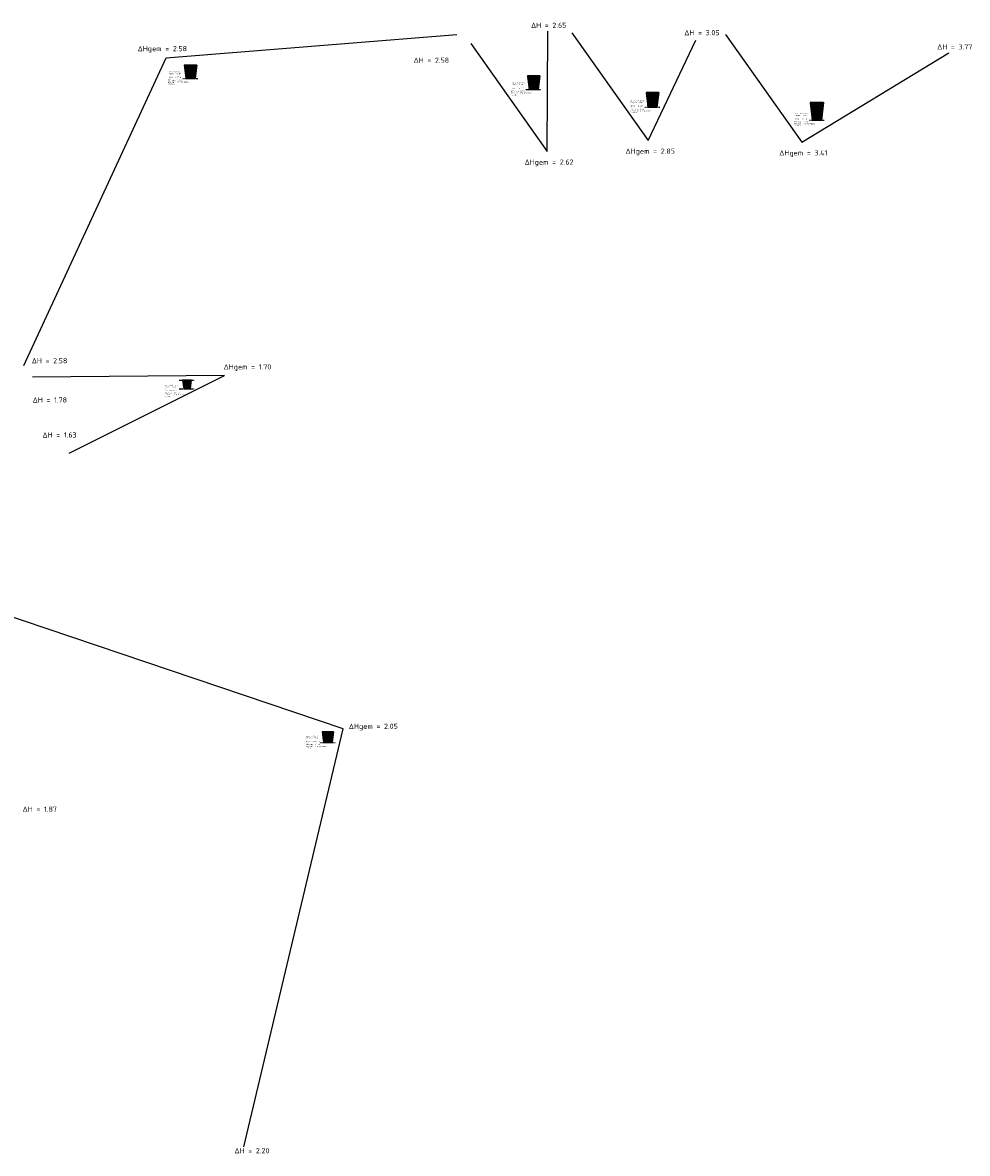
# Model space of a CAD drawing. Header units: metres. Extents: x 187507 to 188141, y 322449 to 323250.
# Tile 4 of 5: x 187642 to 187824, y 323031 to 323250. Entities that reach past the tile are written whole.
import ezdxf

# ---------------------------------------------------------------- set-up
doc = ezdxf.new("R2010")
doc.units = ezdxf.units.M
doc.linetypes.add('DASHED2', pattern=[0.375, 0.25, -0.125])
doc.layers.get('0').update_dxf_attribs({"lineweight": 25})
doc.layers.get('Defpoints').update_dxf_attribs({"lineweight": 25})
doc.layers.add('X-XX-AL-HOEVEELHEDEN-G', color=10, linetype='Continuous')
doc.styles.add('NLCS-ISO-M50-T25', font='NLCS-ISO.ttf')
doc.styles.get("Standard").update_dxf_attribs({"font": 'NLCS-ISO.ttf'})
doc.dimstyles.new('NLCS-M50-T25-SCHRAP_X_L3_H1', dxfattribs={"dimscale": 0.05, "dimtxt": 2.5, "dimasz": 1.4, "dimexe": 2, "dimexo": 2, "dimgap": 0.7, "dimtad": 1, "dimzin": 0, "dimdsep": 46, "dimtxsty": 'NLCS-ISO-M50-T25', "dimblk": 'OBLIQUE', "dimcen": 0, "dimdle": 2, "dimclrd": 256, "dimclre": 256, "dimclrt": 256, "dimadec": 1, "dimazin": 0, "dimtfac": 1, "dimtofl": 0, "dimtmove": 1, "dimatfit": 0, "dimldrblk": 'OBLIQUE', "dimfxl": 2, "dimfxlon": 1, "dimtfillclr": 254, "dimtolj": 1, "dimtzin": 0, "dimlwd": 18, "dimlwe": 18, "dimarcsym": 0})

# ---------------------------------------------------------------- blocks, each defined once
blk = doc.blocks.new('_Oblique')
at = {"color": 0, "linetype": 'ByBlock', "lineweight": -2}
blk.add_line((-0.5, -0.5), (0.5, 0.5), dxfattribs=at)
blk = doc.blocks.new('*D74')
at = {"linetype": 'Continuous', "lineweight": 18, "transparency": 16777216}
blk.add_line((187700.52, 323110.78), (187700.52, 323110.68), dxfattribs=at)
at = {"layer": 'Defpoints', "color": 0, "transparency": 16777216}
for p in [(187700.52, 323110.78), (187700.52, 323110.68), (187700.52, 323110.68)]:
    blk.add_point(p, dxfattribs=at)
at = {"lineweight": 18, "transparency": 16777216, "xscale": 0.05, "yscale": 0.05, "zscale": 0.05}
for p, rotation in [((187700.52, 323110.78), 90), ((187700.52, 323110.68), 270)]:
    blk.add_blockref('_Oblique', p, dxfattribs=dict(at, rotation=rotation))
at = {"transparency": 16777216, "insert": (187700.46, 323110.73), "char_height": 0.05, "attachment_point": 5, "rotation": 90, "style": 'NLCS-ISO-M50-T25'}
blk.add_mtext('\\A1;0.10', dxfattribs=at)
blk = doc.blocks.new('*D75')
at = {"linetype": 'Continuous', "lineweight": 18, "transparency": 16777216}
blk.add_line((187700.13, 323111.35), (187699.83, 323111.35), dxfattribs=at)
at = {"layer": 'Defpoints', "color": 0, "transparency": 16777216}
for p in [(187699.83, 323111.35), (187699.83, 323111.18), (187700.13, 323111.18)]:
    blk.add_point(p, dxfattribs=at)
at = {"lineweight": 18, "transparency": 16777216, "xscale": 0.05, "yscale": 0.05, "zscale": 0.05, "rotation": 180}
blk.add_blockref('_Oblique', (187699.83, 323111.35), dxfattribs=at)
at = {"lineweight": 18, "transparency": 16777216, "xscale": 0.05, "yscale": 0.05, "zscale": 0.05}
blk.add_blockref('_Oblique', (187700.13, 323111.35), dxfattribs=at)
at = {"transparency": 16777216, "insert": (187699.98, 323111.41), "char_height": 0.05, "attachment_point": 5, "style": 'NLCS-ISO-M50-T25'}
blk.add_mtext('\\A1;0.30', dxfattribs=at)
blk = doc.blocks.new('*D76')
at = {"linetype": 'Continuous', "lineweight": 18, "transparency": 16777216}
blk.add_line((187699.83, 323111.35), (187699.63, 323111.35), dxfattribs=at)
at = {"layer": 'Defpoints', "color": 0, "transparency": 16777216}
for p in [(187699.63, 323111.35), (187699.63, 323111.18), (187699.83, 323111.18)]:
    blk.add_point(p, dxfattribs=at)
at = {"lineweight": 18, "transparency": 16777216, "xscale": 0.05, "yscale": 0.05, "zscale": 0.05, "rotation": 180}
blk.add_blockref('_Oblique', (187699.63, 323111.35), dxfattribs=at)
at = {"lineweight": 18, "transparency": 16777216, "xscale": 0.05, "yscale": 0.05, "zscale": 0.05}
blk.add_blockref('_Oblique', (187699.83, 323111.35), dxfattribs=at)
at = {"transparency": 16777216, "insert": (187699.73, 323111.41), "char_height": 0.05, "attachment_point": 5, "style": 'NLCS-ISO-M50-T25'}
blk.add_mtext('\\A1;0.20', dxfattribs=at)
blk = doc.blocks.new('*D86')
at = {"linetype": 'Continuous', "lineweight": 18, "transparency": 16777216}
blk.add_line((187674.01, 323239.07), (187674.01, 323238.97), dxfattribs=at)
at = {"layer": 'Defpoints', "color": 0, "transparency": 16777216}
for p in [(187674.01, 323239.07), (187674.01, 323238.97), (187674.01, 323238.97)]:
    blk.add_point(p, dxfattribs=at)
at = {"lineweight": 18, "transparency": 16777216, "xscale": 0.05, "yscale": 0.05, "zscale": 0.05}
for p, rotation in [((187674.01, 323239.07), 90), ((187674.01, 323238.97), 270)]:
    blk.add_blockref('_Oblique', p, dxfattribs=dict(at, rotation=rotation))
at = {"transparency": 16777216, "insert": (187673.95, 323239.02), "char_height": 0.05, "attachment_point": 5, "rotation": 90, "style": 'NLCS-ISO-M50-T25'}
blk.add_mtext('\\A1;0.10', dxfattribs=at)
blk = doc.blocks.new('*D87')
at = {"linetype": 'Continuous', "lineweight": 18, "transparency": 16777216}
blk.add_line((187673.57, 323239.69), (187673.27, 323239.69), dxfattribs=at)
at = {"layer": 'Defpoints', "color": 0, "transparency": 16777216}
for p in [(187673.27, 323239.69), (187673.27, 323239.52), (187673.57, 323239.52)]:
    blk.add_point(p, dxfattribs=at)
at = {"lineweight": 18, "transparency": 16777216, "xscale": 0.05, "yscale": 0.05, "zscale": 0.05, "rotation": 180}
blk.add_blockref('_Oblique', (187673.27, 323239.69), dxfattribs=at)
at = {"lineweight": 18, "transparency": 16777216, "xscale": 0.05, "yscale": 0.05, "zscale": 0.05}
blk.add_blockref('_Oblique', (187673.57, 323239.69), dxfattribs=at)
at = {"transparency": 16777216, "insert": (187673.42, 323239.75), "char_height": 0.05, "attachment_point": 5, "style": 'NLCS-ISO-M50-T25'}
blk.add_mtext('\\A1;0.30', dxfattribs=at)
blk = doc.blocks.new('*D88')
at = {"linetype": 'Continuous', "lineweight": 18, "transparency": 16777216}
blk.add_line((187673.27, 323239.69), (187673.07, 323239.69), dxfattribs=at)
at = {"layer": 'Defpoints', "color": 0, "transparency": 16777216}
for p in [(187673.07, 323239.69), (187673.07, 323239.52), (187673.27, 323239.52)]:
    blk.add_point(p, dxfattribs=at)
at = {"lineweight": 18, "transparency": 16777216, "xscale": 0.05, "yscale": 0.05, "zscale": 0.05, "rotation": 180}
blk.add_blockref('_Oblique', (187673.07, 323239.69), dxfattribs=at)
at = {"lineweight": 18, "transparency": 16777216, "xscale": 0.05, "yscale": 0.05, "zscale": 0.05}
blk.add_blockref('_Oblique', (187673.27, 323239.69), dxfattribs=at)
at = {"transparency": 16777216, "insert": (187673.17, 323239.75), "char_height": 0.05, "attachment_point": 5, "style": 'NLCS-ISO-M50-T25'}
blk.add_mtext('\\A1;0.20', dxfattribs=at)
blk = doc.blocks.new('*D89')
at = {"linetype": 'Continuous', "lineweight": 18, "transparency": 16777216}
blk.add_line((187672.88, 323179.46), (187673.18, 323179.46), dxfattribs=at)
at = {"layer": 'Defpoints', "color": 0, "transparency": 16777216}
for p in [(187672.88, 323179.23), (187673.18, 323179.46), (187673.18, 323179.23)]:
    blk.add_point(p, dxfattribs=at)
at = {"lineweight": 18, "transparency": 16777216, "xscale": 0.05, "yscale": 0.05, "zscale": 0.05, "rotation": 180}
blk.add_blockref('_Oblique', (187672.88, 323179.46), dxfattribs=at)
at = {"lineweight": 18, "transparency": 16777216, "xscale": 0.05, "yscale": 0.05, "zscale": 0.05}
blk.add_blockref('_Oblique', (187673.18, 323179.46), dxfattribs=at)
at = {"transparency": 16777216, "insert": (187673.03, 323179.52), "char_height": 0.05, "attachment_point": 5, "style": 'NLCS-ISO-M50-T25'}
blk.add_mtext('\\A1;0.30', dxfattribs=at)
blk = doc.blocks.new('*D91')
at = {"linetype": 'Continuous', "lineweight": 18, "transparency": 16777216}
blk.add_line((187673.33, 323179.07), (187673.33, 323178.97), dxfattribs=at)
at = {"layer": 'Defpoints', "color": 0, "transparency": 16777216}
for p in [(187673.33, 323179.07), (187673.33, 323178.97), (187673.33, 323178.97)]:
    blk.add_point(p, dxfattribs=at)
at = {"lineweight": 18, "transparency": 16777216, "xscale": 0.05, "yscale": 0.05, "zscale": 0.05}
for p, rotation in [((187673.33, 323179.07), 90), ((187673.33, 323178.97), 270)]:
    blk.add_blockref('_Oblique', p, dxfattribs=dict(at, rotation=rotation))
at = {"transparency": 16777216, "insert": (187673.27, 323179.02), "char_height": 0.05, "attachment_point": 5, "rotation": 90, "style": 'NLCS-ISO-M50-T25'}
blk.add_mtext('\\A1;0.10', dxfattribs=at)
blk = doc.blocks.new('*D90')
at = {"linetype": 'Continuous', "lineweight": 18, "transparency": 16777216}
blk.add_line((187672.88, 323179.46), (187672.68, 323179.46), dxfattribs=at)
at = {"layer": 'Defpoints', "color": 0, "transparency": 16777216}
for p in [(187672.68, 323179.46), (187672.68, 323179.23), (187672.88, 323179.23)]:
    blk.add_point(p, dxfattribs=at)
at = {"lineweight": 18, "transparency": 16777216, "xscale": 0.05, "yscale": 0.05, "zscale": 0.05, "rotation": 180}
blk.add_blockref('_Oblique', (187672.68, 323179.46), dxfattribs=at)
at = {"lineweight": 18, "transparency": 16777216, "xscale": 0.05, "yscale": 0.05, "zscale": 0.05}
blk.add_blockref('_Oblique', (187672.88, 323179.46), dxfattribs=at)
at = {"transparency": 16777216, "insert": (187672.78, 323179.52), "char_height": 0.05, "attachment_point": 5, "style": 'NLCS-ISO-M50-T25'}
blk.add_mtext('\\A1;0.20', dxfattribs=at)
blk = doc.blocks.new('*D113')
at = {"linetype": 'Continuous', "lineweight": 18, "transparency": 16777216}
blk.add_line((187795.03, 323231.02), (187795.03, 323230.92), dxfattribs=at)
at = {"layer": 'Defpoints', "color": 0, "transparency": 16777216}
for p in [(187795.03, 323231.02), (187795.03, 323230.92), (187795.03, 323230.92)]:
    blk.add_point(p, dxfattribs=at)
at = {"lineweight": 18, "transparency": 16777216, "xscale": 0.05, "yscale": 0.05, "zscale": 0.05}
for p, rotation in [((187795.03, 323231.02), 90), ((187795.03, 323230.92), 270)]:
    blk.add_blockref('_Oblique', p, dxfattribs=dict(at, rotation=rotation))
at = {"transparency": 16777216, "insert": (187794.97, 323230.97), "char_height": 0.05, "attachment_point": 5, "rotation": 90, "style": 'NLCS-ISO-M50-T25'}
blk.add_mtext('\\A1;0.10', dxfattribs=at)
blk = doc.blocks.new('*D114')
at = {"linetype": 'Continuous', "lineweight": 18, "transparency": 16777216}
blk.add_line((187794.59, 323231.63), (187794.29, 323231.63), dxfattribs=at)
at = {"layer": 'Defpoints', "color": 0, "transparency": 16777216}
for p in [(187794.29, 323231.63), (187794.29, 323231.46), (187794.59, 323231.46)]:
    blk.add_point(p, dxfattribs=at)
at = {"lineweight": 18, "transparency": 16777216, "xscale": 0.05, "yscale": 0.05, "zscale": 0.05, "rotation": 180}
blk.add_blockref('_Oblique', (187794.29, 323231.63), dxfattribs=at)
at = {"lineweight": 18, "transparency": 16777216, "xscale": 0.05, "yscale": 0.05, "zscale": 0.05}
blk.add_blockref('_Oblique', (187794.59, 323231.63), dxfattribs=at)
at = {"transparency": 16777216, "insert": (187794.44, 323231.69), "char_height": 0.05, "attachment_point": 5, "style": 'NLCS-ISO-M50-T25'}
blk.add_mtext('\\A1;0.30', dxfattribs=at)
blk = doc.blocks.new('*D115')
at = {"linetype": 'Continuous', "lineweight": 18, "transparency": 16777216}
blk.add_line((187794.29, 323231.63), (187794.09, 323231.63), dxfattribs=at)
at = {"layer": 'Defpoints', "color": 0, "transparency": 16777216}
for p in [(187794.09, 323231.63), (187794.09, 323231.46), (187794.29, 323231.46)]:
    blk.add_point(p, dxfattribs=at)
at = {"lineweight": 18, "transparency": 16777216, "xscale": 0.05, "yscale": 0.05, "zscale": 0.05, "rotation": 180}
blk.add_blockref('_Oblique', (187794.09, 323231.63), dxfattribs=at)
at = {"lineweight": 18, "transparency": 16777216, "xscale": 0.05, "yscale": 0.05, "zscale": 0.05}
blk.add_blockref('_Oblique', (187794.29, 323231.63), dxfattribs=at)
at = {"transparency": 16777216, "insert": (187794.19, 323231.69), "char_height": 0.05, "attachment_point": 5, "style": 'NLCS-ISO-M50-T25'}
blk.add_mtext('\\A1;0.20', dxfattribs=at)
blk = doc.blocks.new('*D116')
at = {"linetype": 'Continuous', "lineweight": 18, "transparency": 16777216}
blk.add_line((187763.27, 323233.49), (187763.27, 323233.39), dxfattribs=at)
at = {"layer": 'Defpoints', "color": 0, "transparency": 16777216}
for p in [(187763.27, 323233.49), (187763.27, 323233.39), (187763.27, 323233.39)]:
    blk.add_point(p, dxfattribs=at)
at = {"lineweight": 18, "transparency": 16777216, "xscale": 0.05, "yscale": 0.05, "zscale": 0.05}
for p, rotation in [((187763.27, 323233.49), 90), ((187763.27, 323233.39), 270)]:
    blk.add_blockref('_Oblique', p, dxfattribs=dict(at, rotation=rotation))
at = {"transparency": 16777216, "insert": (187763.21, 323233.44), "char_height": 0.05, "attachment_point": 5, "rotation": 90, "style": 'NLCS-ISO-M50-T25'}
blk.add_mtext('\\A1;0.10', dxfattribs=at)
blk = doc.blocks.new('*D117')
at = {"linetype": 'Continuous', "lineweight": 18, "transparency": 16777216}
blk.add_line((187762.83, 323234.1), (187762.53, 323234.1), dxfattribs=at)
at = {"layer": 'Defpoints', "color": 0, "transparency": 16777216}
for p in [(187762.53, 323234.1), (187762.53, 323233.93), (187762.83, 323233.93)]:
    blk.add_point(p, dxfattribs=at)
at = {"lineweight": 18, "transparency": 16777216, "xscale": 0.05, "yscale": 0.05, "zscale": 0.05, "rotation": 180}
blk.add_blockref('_Oblique', (187762.53, 323234.1), dxfattribs=at)
at = {"lineweight": 18, "transparency": 16777216, "xscale": 0.05, "yscale": 0.05, "zscale": 0.05}
blk.add_blockref('_Oblique', (187762.83, 323234.1), dxfattribs=at)
at = {"transparency": 16777216, "insert": (187762.68, 323234.16), "char_height": 0.05, "attachment_point": 5, "style": 'NLCS-ISO-M50-T25'}
blk.add_mtext('\\A1;0.30', dxfattribs=at)
blk = doc.blocks.new('*D118')
at = {"linetype": 'Continuous', "lineweight": 18, "transparency": 16777216}
blk.add_line((187762.53, 323234.1), (187762.33, 323234.1), dxfattribs=at)
at = {"layer": 'Defpoints', "color": 0, "transparency": 16777216}
for p in [(187762.33, 323234.1), (187762.33, 323233.93), (187762.53, 323233.93)]:
    blk.add_point(p, dxfattribs=at)
at = {"lineweight": 18, "transparency": 16777216, "xscale": 0.05, "yscale": 0.05, "zscale": 0.05, "rotation": 180}
blk.add_blockref('_Oblique', (187762.33, 323234.1), dxfattribs=at)
at = {"lineweight": 18, "transparency": 16777216, "xscale": 0.05, "yscale": 0.05, "zscale": 0.05}
blk.add_blockref('_Oblique', (187762.53, 323234.1), dxfattribs=at)
at = {"transparency": 16777216, "insert": (187762.43, 323234.16), "char_height": 0.05, "attachment_point": 5, "style": 'NLCS-ISO-M50-T25'}
blk.add_mtext('\\A1;0.20', dxfattribs=at)
blk = doc.blocks.new('*D119')
at = {"linetype": 'Continuous', "lineweight": 18, "transparency": 16777216}
blk.add_line((187740.31, 323236.95), (187740.31, 323236.85), dxfattribs=at)
at = {"layer": 'Defpoints', "color": 0, "transparency": 16777216}
for p in [(187740.31, 323236.95), (187740.31, 323236.85), (187740.31, 323236.85)]:
    blk.add_point(p, dxfattribs=at)
at = {"lineweight": 18, "transparency": 16777216, "xscale": 0.05, "yscale": 0.05, "zscale": 0.05}
for p, rotation in [((187740.31, 323236.95), 90), ((187740.31, 323236.85), 270)]:
    blk.add_blockref('_Oblique', p, dxfattribs=dict(at, rotation=rotation))
at = {"transparency": 16777216, "insert": (187740.25, 323236.9), "char_height": 0.05, "attachment_point": 5, "rotation": 90, "style": 'NLCS-ISO-M50-T25'}
blk.add_mtext('\\A1;0.10', dxfattribs=at)
blk = doc.blocks.new('*D120')
at = {"linetype": 'Continuous', "lineweight": 18, "transparency": 16777216}
blk.add_line((187739.87, 323237.57), (187739.57, 323237.57), dxfattribs=at)
at = {"layer": 'Defpoints', "color": 0, "transparency": 16777216}
for p in [(187739.57, 323237.57), (187739.57, 323237.4), (187739.87, 323237.4)]:
    blk.add_point(p, dxfattribs=at)
at = {"lineweight": 18, "transparency": 16777216, "xscale": 0.05, "yscale": 0.05, "zscale": 0.05, "rotation": 180}
blk.add_blockref('_Oblique', (187739.57, 323237.57), dxfattribs=at)
at = {"lineweight": 18, "transparency": 16777216, "xscale": 0.05, "yscale": 0.05, "zscale": 0.05}
blk.add_blockref('_Oblique', (187739.87, 323237.57), dxfattribs=at)
at = {"transparency": 16777216, "insert": (187739.72, 323237.63), "char_height": 0.05, "attachment_point": 5, "style": 'NLCS-ISO-M50-T25'}
blk.add_mtext('\\A1;0.30', dxfattribs=at)
blk = doc.blocks.new('*D121')
at = {"linetype": 'Continuous', "lineweight": 18, "transparency": 16777216}
blk.add_line((187739.57, 323237.57), (187739.37, 323237.57), dxfattribs=at)
at = {"layer": 'Defpoints', "color": 0, "transparency": 16777216}
for p in [(187739.37, 323237.57), (187739.37, 323237.4), (187739.57, 323237.4)]:
    blk.add_point(p, dxfattribs=at)
at = {"lineweight": 18, "transparency": 16777216, "xscale": 0.05, "yscale": 0.05, "zscale": 0.05, "rotation": 180}
blk.add_blockref('_Oblique', (187739.37, 323237.57), dxfattribs=at)
at = {"lineweight": 18, "transparency": 16777216, "xscale": 0.05, "yscale": 0.05, "zscale": 0.05}
blk.add_blockref('_Oblique', (187739.57, 323237.57), dxfattribs=at)
at = {"transparency": 16777216, "insert": (187739.47, 323237.63), "char_height": 0.05, "attachment_point": 5, "style": 'NLCS-ISO-M50-T25'}
blk.add_mtext('\\A1;0.20', dxfattribs=at)

msp = doc.modelspace()

# ---------------------------------------------------------------- hatches: boundary and pattern name
at = {"layer": 'X-XX-AL-HOEVEELHEDEN-G'}
h = msp.add_hatch(dxfattribs=at)
h.set_pattern_fill('ANSI37', color=256, scale=0.05)
h.set_pattern_definition([(45, (39.05262, 637.61411), (-0.11225320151, 0.11225320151), []), (135, (39.05262, 637.61411), (-0.11225320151, -0.11225320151), [])])
h.paths.add_polyline_path([(187672.813, 323241.551), (187673.135, 323238.971), (187674.892, 323238.971), (187675.215, 323241.551)])
h = msp.add_hatch(dxfattribs=at)
h.set_pattern_fill('ANSI37', color=256, scale=0.05)
h.set_pattern_definition([(45, (105.35084, 635.49361), (-0.11225320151, 0.11225320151), []), (135, (105.35084, 635.49361), (-0.11225320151, -0.11225320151), [])])
h.paths.add_polyline_path([(187739.106, 323239.47), (187739.434, 323236.85), (187741.19, 323236.85), (187741.519, 323239.47)])
h = msp.add_hatch(dxfattribs=at)
h.set_pattern_fill('ANSI37', color=256, scale=0.05)
h.set_pattern_definition([(45, (128.31139, 632.03187), (-0.11225320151, 0.11225320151), []), (135, (128.31139, 632.03187), (-0.11225320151, -0.11225320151), [])])
h.paths.add_polyline_path([(187762.038, 323236.238), (187762.394, 323233.388), (187764.151, 323233.388), (187764.509, 323236.238)])
h = msp.add_hatch(dxfattribs=at)
h.set_pattern_fill('ANSI37', color=256, scale=0.05)
h.set_pattern_definition([(45, (160.07124, 629.55883), (-0.11225320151, 0.11225320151), []), (135, (160.07124, 629.55883), (-0.11225320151, -0.11225320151), [])])
h.paths.add_polyline_path([(187793.728, 323234.325), (187794.154, 323230.915), (187795.911, 323230.915), (187796.339, 323234.325)])
h = msp.add_hatch(dxfattribs=at)
h.set_pattern_fill('ANSI37', color=256, scale=0.05)
h.set_pattern_definition([(45, (42.00999, 577.76121), (-0.11225320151, 0.11225320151), []), (135, (42.00999, 577.76121), (-0.11225320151, -0.11225320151), [])])
h.paths.add_polyline_path([(187672.495, 323180.675), (187672.707, 323178.975), (187673.961, 323178.975), (187674.174, 323180.675)])
h = msp.add_hatch(dxfattribs=at)
h.set_pattern_fill('ANSI37', color=256, scale=0.05)
h.set_pattern_definition([(45, (65.58208, 509.27763), (-0.11225320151, 0.11225320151), []), (135, (65.58208, 509.27763), (-0.11225320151, -0.11225320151), [])])
h.paths.add_polyline_path([(187699.453, 323112.734), (187699.715, 323110.684), (187701.372, 323110.684), (187701.634, 323112.734)])

# ---------------------------------------------------------------- linework, layer by layer
for points in [[(187672.813, 323241.551), (187673.135, 323238.971)], [(187673.014, 323241.551), (187673.337, 323238.971)], [(187675.013, 323241.551), (187674.691, 323238.971)], [(187675.215, 323241.551), (187674.892, 323238.971)], [(187674.014, 323238.971), (187673.135, 323238.971)], [(187674.014, 323238.971), (187674.892, 323238.971)], [(187739.106, 323239.47), (187739.434, 323236.85)], [(187739.308, 323239.47), (187739.635, 323236.85)], [(187741.316, 323239.47), (187740.989, 323236.85)], [(187741.519, 323239.47), (187741.189, 323236.825)], [(187740.312, 323236.85), (187739.434, 323236.85)], [(187740.312, 323236.85), (187741.19, 323236.85)], [(187762.038, 323236.238), (187762.394, 323233.388)], [(187762.239, 323236.238), (187762.596, 323233.388)], [(187764.306, 323236.238), (187763.949, 323233.388)], [(187764.509, 323236.238), (187764.149, 323233.363)], [(187763.273, 323233.388), (187762.394, 323233.388)], [(187763.273, 323233.388), (187764.151, 323233.388)], [(187793.728, 323234.325), (187794.154, 323230.915)], [(187793.929, 323234.325), (187794.356, 323230.915)], [(187796.136, 323234.325), (187795.709, 323230.915)], [(187796.339, 323234.325), (187795.909, 323230.89)], [(187795.032, 323230.915), (187794.154, 323230.915)], [(187795.032, 323230.915), (187795.911, 323230.915)], [(187672.495, 323180.675), (187672.707, 323178.975)], [(187672.696, 323180.675), (187672.909, 323178.975)], [(187673.972, 323180.675), (187673.759, 323178.975)], [(187674.174, 323180.675), (187673.961, 323178.975)], [(187673.334, 323178.975), (187672.707, 323178.975)], [(187673.334, 323178.975), (187673.961, 323178.975)], [(187699.453, 323112.734), (187699.715, 323110.684)], [(187699.654, 323112.734), (187699.91, 323110.684)], [(187700.543, 323110.684), (187699.665, 323110.684)], [(187700.543, 323110.684), (187701.422, 323110.684)], [(187701.433, 323112.734), (187701.176, 323110.684)], [(187701.634, 323112.734), (187701.372, 323110.684)]]:
    msp.add_lwpolyline(points)
for centre, radius in [((187674.014, 323239.516), 0.445), ((187674.014, 323239.516), 0.35), ((187740.312, 323237.395), 0.445), ((187740.312, 323237.395), 0.35), ((187763.273, 323233.933), 0.445), ((187763.273, 323233.933), 0.35), ((187795.032, 323231.46), 0.445), ((187795.032, 323231.46), 0.35), ((187673.334, 323179.2), 0.125), ((187700.543, 323111.179), 0.395), ((187700.543, 323111.179), 0.3)]:
    msp.add_circle(centre, radius)
at = {"layer": 'Defpoints', "color": 6}
for points in [[(187673.569, 323239.516), (187673.269, 323239.516)], [(187674.014, 323239.516), (187673.569, 323239.516)], [(187674.014, 323239.516), (187674.014, 323239.071)], [(187674.014, 323239.071), (187674.014, 323238.971)], [(187739.867, 323237.395), (187739.567, 323237.395)], [(187740.312, 323237.395), (187739.867, 323237.395)], [(187740.312, 323237.395), (187740.312, 323236.95)], [(187740.312, 323236.95), (187740.312, 323236.85)], [(187762.828, 323233.933), (187762.528, 323233.933)], [(187763.273, 323233.933), (187762.828, 323233.933)], [(187763.273, 323233.933), (187763.273, 323233.488)], [(187763.273, 323233.488), (187763.273, 323233.388)], [(187794.587, 323231.46), (187794.287, 323231.46)], [(187795.032, 323231.46), (187794.587, 323231.46)], [(187795.032, 323231.46), (187795.032, 323231.015)], [(187795.032, 323231.015), (187795.032, 323230.915)], [(187673.177, 323179.2), (187672.881, 323179.2)], [(187673.334, 323179.2), (187673.177, 323179.2)], [(187673.334, 323179.2), (187673.334, 323179.042)], [(187700.098, 323111.179), (187699.798, 323111.179)], [(187700.543, 323111.179), (187700.098, 323111.179)], [(187700.543, 323111.179), (187700.543, 323110.734)], [(187700.543, 323110.734), (187700.543, 323110.634)]]:
    msp.add_lwpolyline(points, dxfattribs=at)
at = {"layer": 'Defpoints', "color": 6, "linetype": 'DASHED2', "ltscale": 0.2}
for points in [[(187672.514, 323238.971), (187675.514, 323238.971)], [(187738.812, 323236.85), (187741.812, 323236.85)], [(187761.773, 323233.388), (187764.773, 323233.388)], [(187793.532, 323230.915), (187796.532, 323230.915)], [(187671.834, 323180.675), (187674.834, 323180.675)], [(187671.834, 323178.975), (187674.834, 323178.975)], [(187699.043, 323110.684), (187702.043, 323110.684)]]:
    msp.add_lwpolyline(points, dxfattribs=at)
at = {"layer": 'X-XX-AL-HOEVEELHEDEN-G', "color": 6}
for points in [[(187641.828, 323183.482), (187669.301, 323242.971), (187725.501, 323247.457)], [(187728.214, 323245.694), (187742.93, 323224.861), (187743.038, 323248.12)], [(187747.72, 323247.805), (187762.436, 323226.972), (187771.679, 323246.374)], [(187777.419, 323247.467), (187792.135, 323226.634), (187820.531, 323243.924)], [(187650.569, 323166.597), (187680.573, 323181.588), (187643.479, 323181.263)], [(187684.327, 323032.556), (187703.493, 323113.3), (187636.728, 323135.841)]]:
    msp.add_lwpolyline(points, dxfattribs=at)
at = {"layer": 'X-XX-AL-HOEVEELHEDEN-G'}
for points in [[(187672.813, 323241.551), (187673.135, 323238.971), (187674.892, 323238.971), (187675.215, 323241.551)], [(187739.106, 323239.47), (187739.434, 323236.85), (187741.19, 323236.85), (187741.519, 323239.47)], [(187762.038, 323236.238), (187762.394, 323233.388), (187764.151, 323233.388), (187764.509, 323236.238)], [(187793.728, 323234.325), (187794.154, 323230.915), (187795.911, 323230.915), (187796.339, 323234.325)], [(187672.495, 323180.675), (187672.707, 323178.975), (187673.961, 323178.975), (187674.174, 323180.675)], [(187699.453, 323112.734), (187699.715, 323110.684), (187701.372, 323110.684), (187701.634, 323112.734)]]:
    msp.add_lwpolyline(points, close=True, dxfattribs=at)

# ---------------------------------------------------------------- texts
at = {"layer": 'X-XX-AL-HOEVEELHEDEN-G', "color": 6}
for s, p in [('ΔH = 2.65', (187739.807, 323248.734)), ('ΔH = 3.05', (187769.424, 323247.314)), ('ΔHgem = 2.58', (187663.806, 323244.227, 135.768)), ('ΔH = 3.77', (187818.282, 323244.576)), ('ΔH = 2.58', (187717.119, 323241.983)), ('ΔHgem = 2.85', (187758.071, 323224.421, 135.768)), ('ΔHgem = 3.41', (187787.77, 323224.083, 135.768)), ('ΔHgem = 2.62', (187738.565, 323222.31, 135.768)), ('ΔH = 2.58', (187643.34, 323183.935)), ('ΔHgem = 1.70', (187680.411, 323182.742, 135.768)), ('ΔH = 1.78', (187643.524, 323176.346)), ('ΔH = 1.63', (187645.413, 323169.588, 122.658)), ('ΔHgem = 2.05', (187704.609, 323113.299, 135.768)), ('ΔH = 1.87', (187641.578, 323097.286)), ('ΔH = 2.20', (187682.523, 323031.302))]:
    msp.add_text(s, height=1, dxfattribs=at).set_placement(p)
at = {"layer": 'X-XX-AL-HOEVEELHEDEN-G', "char_height": 0.2, "width": 2.51747, "attachment_point": 1}
for s, insert in [('Opp = 5.365 m2/m\\PLengte = 108.13m\\P\\POntgr. = 580.11 m3', (187669.81, 323240.321)), ('Opp = 5.462 m2/m\\PLengte = 16.18m\\P\\POntgr. = 88.37m3', (187736.109, 323238.2)), ('Opp = 6.025 m2/m\\PLengte = 30.46m\\P\\POntgr. = 183.5 m3', (187759.069, 323234.739)), ('Opp = 7.447 m2/m\\PLengte = 48.66m\\P\\POntgr. = 362.4 m3', (187790.829, 323232.266)), ('Opp = 2.493 m2/m\\PLengte = 18.37m\\P\\POntgr. = 45.8 m3', (187669.001, 323179.827)), ('Opp = 3.934 m2/m\\PLengte = 117.02m\\P\\POntgr. = 460.35 m3', (187696.34, 323111.984))]:
    msp.add_mtext(s, dxfattribs=dict(at, insert=insert))
at = {"layer": 'X-XX-AL-HOEVEELHEDEN-G', "color": 6, "char_height": 0.2, "width": 3.76208, "attachment_point": 1}
for s, insert in [('%%C700 opp = 0.622m2\\Paanvullen = ongr-opp*lengte\\P=512.85m3', (187669.641, 323238.711)), ('%%C700 opp = 0.622m2\\Paanvullen = ongr-opp*lengte\\P=78.3m3', (187735.939, 323236.59)), ('%%C700 opp = 0.622m2\\Paanvullen = ongr-opp*lengte\\P=164.57m3', (187758.9, 323233.128)), ('%%C700 opp = 0.622m2\\Paanvullen = ongr-opp*lengte\\P=332.10m3', (187790.659, 323230.655)), ('%%C250 opp = 0.049m2\\Paanvullen = ongr-opp*lengte\\P=44.9m3', (187669.077, 323178.346)), ('%%C600 opp = 0.49m2\\Paanvullen = ongr-opp*lengte\\P=403m3', (187696.402, 323110.413))]:
    msp.add_mtext(s, dxfattribs=dict(at, insert=insert))

# ---------------------------------------------------------------- dimensions: what is measured, and where the dimension line sits
for p1, p2, distance, picture, middle in [((187673.269, 323239.516), (187673.067, 323239.516), -0.17, '*D88', (187673.168, 323239.746)), ((187739.567, 323237.395), (187739.366, 323237.395), -0.17, '*D121', (187739.466, 323237.625)), ((187762.528, 323233.933), (187762.326, 323233.933), -0.17, '*D118', (187762.427, 323234.163)), ((187794.287, 323231.46), (187794.086, 323231.46), -0.17, '*D115', (187794.187, 323231.69)), ((187672.877, 323179.232), (187672.675, 323179.232), -0.23, '*D90', (187672.776, 323179.522)), ((187699.827, 323111.179), (187699.625, 323111.179), -0.17, '*D76', (187699.726, 323111.409))]:
    dim = msp.add_aligned_dim(p1=p1, p2=p2, distance=distance, dimstyle='NLCS-M50-T25-SCHRAP_X_L3_H1', override={"dimtxt": 1, "dimasz": 1, "dimexe": 0, "dimexo": 0, "dimdle": 0, "dimfxl": 0})
    dim.commit()
    dim.dimension.update_dxf_attribs({"geometry": picture, "text_midpoint": middle})
for base, p1, p2, angle, picture, middle in [((187673.269, 323239.686), (187673.569, 323239.516), (187673.269, 323239.516), 180, '*D87', (187673.419, 323239.686)), ((187674.014, 323238.971), (187674.014, 323239.071), (187674.014, 323238.971), 270, '*D86', (187674.014, 323239.021)), ((187739.567, 323237.565), (187739.867, 323237.395), (187739.567, 323237.395), 180, '*D120', (187739.717, 323237.565)), ((187740.312, 323236.85), (187740.312, 323236.95), (187740.312, 323236.85), 270, '*D119', (187740.312, 323236.9)), ((187762.528, 323234.103), (187762.828, 323233.933), (187762.528, 323233.933), 180, '*D117', (187762.678, 323234.103)), ((187763.273, 323233.388), (187763.273, 323233.488), (187763.273, 323233.388), 270, '*D116', (187763.273, 323233.438)), ((187794.287, 323231.63), (187794.587, 323231.46), (187794.287, 323231.46), 180, '*D114', (187794.437, 323231.63)), ((187795.032, 323230.915), (187795.032, 323231.015), (187795.032, 323230.915), 270, '*D113', (187795.032, 323230.965)), ((187673.177, 323179.462), (187672.877, 323179.232), (187673.177, 323179.232), 0, '*D89', (187673.027, 323179.462)), ((187673.334, 323178.975), (187673.334, 323179.075), (187673.334, 323178.975), 270, '*D91', (187673.334, 323179.025)), ((187699.827, 323111.349), (187700.127, 323111.179), (187699.827, 323111.179), 180, '*D75', (187699.977, 323111.349)), ((187700.519, 323110.685), (187700.519, 323110.785), (187700.519, 323110.685), 270, '*D74', (187700.519, 323110.735))]:
    dim = msp.add_linear_dim(base=base, p1=p1, p2=p2, angle=angle, dimstyle='NLCS-M50-T25-SCHRAP_X_L3_H1', override={"dimtxt": 1, "dimasz": 1, "dimexe": 0, "dimexo": 0, "dimdle": 0, "dimfxl": 0})
    dim.commit()
    dim.dimension.update_dxf_attribs({"geometry": picture, "text_midpoint": middle, "dimtype": 161})

doc.saveas('drawing.dxf')
